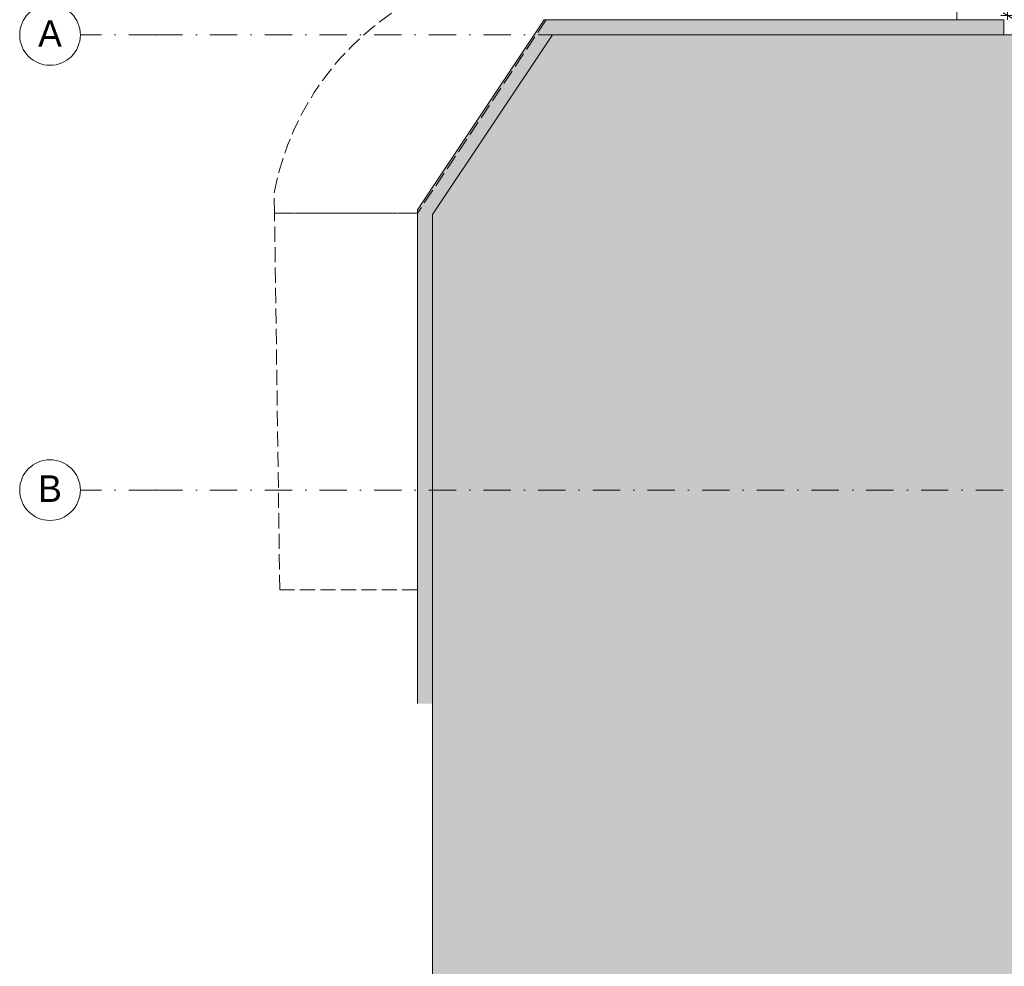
# Model space of a CAD drawing. Header units: centimetres. Extents: x -520 to 22173, y -1503 to 4054.
# Tile 30 of 82: x 7866 to 9164, y 1119 to 2367. Entities that reach past the tile are written whole.
import ezdxf
from ezdxf.enums import TextEntityAlignment as Align

# ---------------------------------------------------------------- set-up
doc = ezdxf.new("R2010")
doc.units = ezdxf.units.CM
doc.header["$LTSCALE"] = 0.1
doc.header["$MEASUREMENT"] = 0
for name, pattern in [('Krawędzie ukryte', [270, 200, -70]), ('Kropki i Kreski', [720, 360, -180, 0, -180]), ('Wipeout_Contour', [1000, 0, -1000])]:
    doc.linetypes.add(name, pattern=pattern)
for name, color, linetype in [('0_Teren', 7, 'Continuous'), ('2_ściany zewnętrzne.ISTN', 7, 'Continuous'), ('4_osie.ISTN', 7, 'Continuous'), ('5_wymiary.K_IR', 7, 'Continuous')]:
    doc.layers.add(name, color=color, linetype=linetype)
doc.styles.add('GENERATED_STYLE_1', font='txt')
doc.styles.add('GENERATED_STYLE_2', font='txt')
doc.dimstyles.new('GENERATED_STYLE__3', dxfattribs={"dimtxt": 18, "dimasz": 9.178744, "dimexe": 0.18, "dimexo": 2, "dimgap": 0.09, "dimtad": 1, "dimdec": 0, "dimzin": 0, "dimdsep": 46, "dimtxsty": 'GENERATED_STYLE_2', "dimblk": 'ARROWHEAD_2', "dimblk1": 'ARROWHEAD_2', "dimblk2": 'ARROWHEAD_2', "dimcen": 0.09, "dimclrd": 1, "dimclre": 1, "dimclrt": 1, "dimadec": 1, "dimazin": 0, "dimtfac": 1, "dimtdec": 4, "dimtmove": 0, "dimatfit": 3, "dimfxl": 1, "dimtolj": 1, "dimtzin": 0, "dimarcsym": 0})

# ---------------------------------------------------------------- blocks, each defined once
blk = doc.blocks.new('Strop_4_1', base_point=(8410.4, 2109.8))
at = {"layer": '0_Teren', "linetype": 'Continuous', "lineweight": 0, "true_color": 0xffffff}
blk.add_hatch(color=7, dxfattribs=at).paths.add_polyline_path([(8410.4, 2109.8), (8410.4, -53.5), (9204.6, -53.5), (9204.6, 136.5), (9052, 136.7), (9052.2, 330.5), (9204.5, 330.9), (9204.6, 330.9), (9204.6, 2346.6), (8568.2, 2346.6)])
at = {"layer": '0_Teren', "color": 252, "linetype": 'Continuous', "lineweight": 0, "flags": 128}
blk.add_lwpolyline([(8410.4, 2109.8), (8410.4, -53.5), (9204.6, -53.5), (9204.6, 136.5), (9052, 136.7), (9052.2, 330.5), (9204.5, 330.9), (9204.6, 330.9), (9204.6, 2346.6), (8568.2, 2346.6)], close=True, dxfattribs=at)
blk = doc.blocks.new('Ściana_10_1', base_point=(8402.9, 2112))
at = {"layer": '2_ściany zewnętrzne.ISTN', "linetype": 'Continuous', "lineweight": 0}
for points in [[(8557.5, 2366.6), (8544.1, 2346.6), (8568.2, 2346.6)], [(8581.5, 2366.6), (8557.5, 2366.6), (8568.2, 2346.6)], [(8410.4, 2109.8), (8568.2, 2346.6), (8544.1, 2346.6), (8410.4, 2145.8)], [(8410.4, 2145.8), (8390.4, 2115.8), (8410.4, 2109.8)], [(8410.4, 2109.8), (8390.4, 2115.8), (8390.4, 2079.7)]]:
    blk.add_hatch(color=252, dxfattribs=at).paths.add_polyline_path(points)
at = {"layer": '2_ściany zewnętrzne.ISTN', "color": 252, "linetype": 'Continuous', "lineweight": 0, "flags": 128}
for points in [[(8557.5, 2366.6), (8390.4, 2115.8)], [(8557.5, 2366.6), (8581.5, 2366.6)], [(8410.4, 2109.8), (8568.2, 2346.6)], [(8390.4, 2115.8), (8390.4, 2079.7)]]:
    blk.add_lwpolyline(points, dxfattribs=at)
blk = doc.blocks.new('Ściana_11_1', base_point=(8564.2, 2354.1))
at = {"layer": '2_ściany zewnętrzne.ISTN', "linetype": 'Continuous', "lineweight": 0}
blk.add_hatch(color=252, dxfattribs=at).paths.add_polyline_path([(8568.2, 2346.6), (9163.4, 2346.6), (9163.4, 2366.6), (8581.5, 2366.6)])
at = {"layer": '2_ściany zewnętrzne.ISTN', "color": 252, "linetype": 'Continuous', "lineweight": 0, "flags": 128}
for points in [[(9163.4, 2366.6), (8581.5, 2366.6)], [(9163.4, 2366.6), (9163.4, 2346.6)], [(8568.2, 2346.6), (9163.4, 2346.6)]]:
    blk.add_lwpolyline(points, dxfattribs=at)
blk = doc.blocks.new('Ściana_12_1', base_point=(8402.9, 1465))
at = {"layer": '2_ściany zewnętrzne.ISTN', "linetype": 'Continuous', "lineweight": 0}
blk.add_hatch(color=252, dxfattribs=at).paths.add_polyline_path([(8390.4, 2079.7), (8390.4, 1465), (8410.4, 1465), (8410.4, 2109.8)])
at = {"layer": '2_ściany zewnętrzne.ISTN', "color": 252, "linetype": 'Continuous', "lineweight": 0, "flags": 128}
for points in [[(8410.4, 1465), (8410.4, 2109.8)], [(8390.4, 2079.7), (8390.4, 1465)]]:
    blk.add_lwpolyline(points, dxfattribs=at)
blk = doc.blocks.new('Dach_3_1', base_point=(8201.6, 2138.5))
at = {"layer": '0_Teren', "color": 252, "linetype": 'Krawędzie ukryte', "lineweight": 15, "flags": 128}
for points in [[(8202, 2111.5), (8201.6, 2138.5), (8203.2, 2146.9), (8207.7, 2165.6), (8213.2, 2184.1), (8219.6, 2202.2), (8227, 2220), (8235.2, 2237.4), (8244.4, 2254.3), (8254.4, 2270.8), (8265.3, 2286.6), (8277, 2301.9), (8289.5, 2316.6), (8302.7, 2330.6), (8316.6, 2343.9), (8331.2, 2356.5), (8346.4, 2368.3), (8362.2, 2379.3), (8378.6, 2389.4), (8395.4, 2398.7), (8412.7, 2407.1), (8430.5, 2414.6), (8448.6, 2421.2), (8467, 2426.8), (8485.7, 2431.4), (8504.6, 2435.1), (8514.1, 2436.4), (9101.6, 2434.4)], [(9101.6, 2434.4), (9101.6, 2366.4)], [(8560.2, 2366.4), (8390.4, 2111.5)], [(9101.6, 2366.4), (8560.2, 2366.4)], [(8560.2, 2366.3), (9101.6, 2366.3)], [(9101.6, 2366.3), (9101.6, 2366.4)], [(8390.4, 2111.5), (8202, 2111.5)], [(8202, 2111.5), (8390.4, 2111.5)], [(8202, 2111.5), (8202, 2111.5)], [(8390.4, 2111.5), (8390.4, 2111.5)]]:
    blk.add_lwpolyline(points, dxfattribs=at)
blk = doc.blocks.new('Dach_4_1', base_point=(8390.4, 2111.5))
at = {"layer": '0_Teren', "color": 252, "linetype": 'Krawędzie ukryte', "lineweight": 15, "flags": 128}
for points in [[(8202, 2111.5), (8390.4, 2111.5)], [(8208.9, 1615), (8202, 2111.5)], [(8390.4, 2111.5), (8390.4, 1615)], [(8390.4, 1615), (8208.9, 1615)]]:
    blk.add_lwpolyline(points, dxfattribs=at)
blk = doc.blocks.new('Standardowy znacznik osi[10]_1', base_point=(12218.4, 1746.5))
at = {"layer": '4_osie.ISTN', "color": 252, "linetype": 'Kropki i Kreski', "lineweight": 0}
for p, q in [((8046, 1746.5), (7946, 1746.5)), ((12118.4, 1746.5), (8046, 1746.5))]:
    blk.add_line(p, q, dxfattribs=at)
at = {"layer": '4_osie.ISTN', "color": 252, "linetype": 'Continuous', "lineweight": 0}
blk.add_circle((7906, 1746.5), 40, dxfattribs=at)
at = {"layer": '4_osie.ISTN', "color": 252, "linetype": 'Kropki i Kreski', "lineweight": 0}
blk.add_point((8046, 1746.5), dxfattribs=at)
blk.add_point((8046, 1746.5), dxfattribs=at)
at = {"layer": '4_osie.ISTN', "color": 252, "lineweight": 0, "style": 'GENERATED_STYLE_1'}
for tag, p in [('AC_MarkerText_1_1', (7906, 1748.5)), ('AC_MarkerText_1_0', (12258.4, 1748.5))]:
    blk.add_attdef(tag, text='', height=35, rotation=360, dxfattribs=at).set_placement(p, align=Align.MIDDLE_CENTER)
blk = doc.blocks.new('Standardowy znacznik osi[12]_1', base_point=(12218.4, 2346.5))
at = {"layer": '4_osie.ISTN', "color": 252, "linetype": 'Kropki i Kreski', "lineweight": 0}
for p, q in [((8046, 2346.5), (7946, 2346.5)), ((12118.4, 2346.5), (8046, 2346.5))]:
    blk.add_line(p, q, dxfattribs=at)
at = {"layer": '4_osie.ISTN', "color": 252, "linetype": 'Continuous', "lineweight": 0}
blk.add_circle((7906, 2346.5), 40, dxfattribs=at)
at = {"layer": '4_osie.ISTN', "color": 252, "linetype": 'Kropki i Kreski', "lineweight": 0}
blk.add_point((8046, 2346.5), dxfattribs=at)
blk.add_point((8046, 2346.5), dxfattribs=at)
at = {"layer": '4_osie.ISTN', "color": 252, "lineweight": 0, "style": 'GENERATED_STYLE_1'}
for tag, p in [('AC_MarkerText_1_1', (7906, 2348.5)), ('AC_MarkerText_1_0', (12258.4, 2348.5))]:
    blk.add_attdef(tag, text='', height=35, rotation=360, dxfattribs=at).set_placement(p, align=Align.MIDDLE_CENTER)
blk = doc.blocks.new('*D294', base_point=(8385.9, 775.4))
at = {"layer": '5_wymiary.K_IR', "color": 1, "linetype": 'Continuous', "lineweight": 0}
for p, q in [((9177.3, 2922.3), (9159.2, 2922.3)), ((9174.3, 2918.8), (9162.3, 2925.8)), ((9168.3, 2922.3), (9168.3, 2928.2)), ((9168.3, 2372.2), (9168.3, 2922.3)), ((9162.3, 2375.7), (9174.3, 2368.7)), ((9177.3, 2372.2), (9159.2, 2372.2)), ((9168.3, 2366.3), (9168.3, 2372.2))]:
    blk.add_line(p, q, dxfattribs=at)
at = {"color": 254, "linetype": 'Wipeout_Contour', "lineweight": 0, "ltscale": 38122.963904}
blk.add_wipeout([(9164.7, 2626.8), (9164.7, 2667.7), (9146.7, 2667.7), (9146.7, 2626.8)], dxfattribs=at).dxf.layer = '5_wymiary.K_IR'
at = {"layer": '5_wymiary.K_IR', "color": 1, "lineweight": 0, "insert": (9164.7, 2626.8), "char_height": 18, "attachment_point": 7, "rotation": 90, "style": 'GENERATED_STYLE_2'}
blk.add_mtext('\\A1;{\\pql;\\fArial|b0|i1|c238|p38;550}', dxfattribs=at)
blk = doc.blocks.new('ARROWHEAD_2')
at = {"color": 0, "linetype": 'Continuous', "lineweight": 0}
for p, q in [((0, 0), (-1, 0)), ((-0.38, -0.66), (0.38, 0.66))]:
    blk.add_line(p, q, dxfattribs=at)

msp = doc.modelspace()

# ---------------------------------------------------------------- block references
at = {"layer": '0_Teren', "color": 252, "linetype": 'Continuous', "lineweight": 0}
for name, p in [('Dach_3_1', (8201.6, 2138.5)), ('Strop_4_1', (8410.4, 2109.8)), ('Dach_4_1', (8390.4, 2111.5))]:
    msp.add_blockref(name, p, dxfattribs=at)
at = {"layer": '2_ściany zewnętrzne.ISTN', "color": 252, "lineweight": 0}
for name, p in [('Ściana_10_1', (8402.9, 2112)), ('Ściana_11_1', (8564.2, 2354.1)), ('Ściana_12_1', (8402.9, 1465))]:
    msp.add_blockref(name, p, dxfattribs=at)
at = {"layer": '4_osie.ISTN', "color": 252, "linetype": 'Continuous', "lineweight": 0}
ref = msp.add_blockref('Standardowy znacznik osi[12]_1', (12218.4, 2346.5), dxfattribs=at)
ref.add_attrib('AC_MarkerText_1_1', 'A', dxfattribs={"color": 252, "lineweight": 0, "height": 35, "rotation": 360, "style": 'GENERATED_STYLE_1'}).set_placement((7906, 2348.5), align=Align.MIDDLE_CENTER)
ref = msp.add_blockref('Standardowy znacznik osi[10]_1', (12218.4, 1746.5), dxfattribs=at)
ref.add_attrib('AC_MarkerText_1_1', 'B', dxfattribs={"color": 252, "lineweight": 0, "height": 35, "rotation": 360, "style": 'GENERATED_STYLE_1'}).set_placement((7906, 1748.5), align=Align.MIDDLE_CENTER)

# ---------------------------------------------------------------- next in the draw order: dimensions: what is measured, and where the dimension line sits
at = {"layer": '5_wymiary.K_IR', "color": 1, "linetype": 'Continuous', "lineweight": 0}
dim = msp.add_linear_dim(base=(9168.3, 2922.3), p1=(9288.3, 2372.2), p2=(9288.3, 2922.3), angle=90, dimstyle='GENERATED_STYLE__3', dxfattribs=at)
dim.commit()
dim.dimension.update_dxf_attribs({"geometry": '*D294', "text_midpoint": (9155.7, 2647.3), "dimtype": 160, "text_rotation": 90})

doc.saveas('drawing.dxf')
